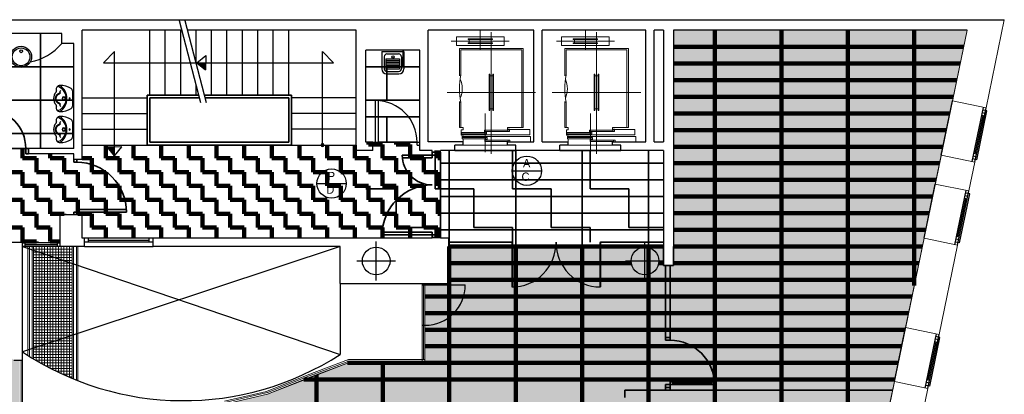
# Model space of a CAD drawing. Header units: metres. Extents: x -1 to 427, y -6 to 39.
# Tile 5 of 5: x 409.7 to 427.48, y 21.49 to 28.25. Entities that reach past the tile are written whole.
import ezdxf

# ---------------------------------------------------------------- set-up
doc = ezdxf.new("R2010")
doc.units = ezdxf.units.M
doc.linetypes.add('CONTINUA', pattern=[0])
for name, color, linetype, lineweight in [('P2 MURS ACTUAL', 7, 'CONTINUA', 25), ('P2 MURS ENDERROCAT', 7, 'CONTINUA', 25), ('P2 PAVIMENT ENDERROCAT', 7, 'CONTINUA', 25), ('P2 SOSTRE ENDERROCAT', 7, 'CONTINUA', 25)]:
    doc.layers.add(name, color=color, linetype=linetype, lineweight=lineweight)
doc.styles.add('Century Gothic', font='txt')

# ---------------------------------------------------------------- blocks, each defined once
blk = doc.blocks.new('OBJETO_COMPLEJO_0')
at = {"layer": 'P2 MURS ACTUAL', "transparency": 33554687}
for start, end in [(90, 270), (270, 90)]:
    blk.add_arc((415.167, 25.989), 0.025, start, end, dxfattribs=at)

msp = doc.modelspace()

# ---------------------------------------------------------------- hatches: boundary and pattern name
at = {"layer": 'P2 PAVIMENT ENDERROCAT', "linetype": 'CONTINUA', "lineweight": 25, "transparency": 33554508}
h = msp.add_hatch(color=7, dxfattribs=at)
h.set_gradient(color1=(222, 222, 133), color2=(222, 222, 133), one_color=1, name='INVSPHERICAL')
h.paths.add_polyline_path([(421.507, 23.818), (421.327, 23.818), (421.327, 24.159), (417.447, 24.159), (417.447, 23.489), (417.017, 23.489), (417.017, 22.069), (415.647, 22.069), (414.173, 21.499), (413.404, 21.319), (412.616, 21.259), (411.203, 20.819), (410.386, 20.749), (409.697, 21.21), (409.697, 22.11), (409.591, 22.11), (409.207, 22.427), (408.783, 22.71), (408.104, 23.049), (407.507, 23.249), (406.177, 23.419), (404.337, 23.419), (404.337, 28.059), (401.257, 28.059), (398.297, 13.119), (423.715, 13.119), (426.811, 28.059), (421.507, 28.059)], flags=0)
at = {"layer": 'P2 PAVIMENT ENDERROCAT', "linetype": 'CONTINUA', "lineweight": 35, "transparency": 33554687}
h = msp.add_hatch(dxfattribs=at)
h.set_pattern_fill('TRAMA', color=2, scale=0.7, style=0, pattern_type=2)
h.set_pattern_definition([(0, (1.4, 1.4), (0.7, 0.7), [0.7, -0.7]), (90, (1.4, 1.4), (-0.7, 0.7), [0.7, -0.7])])
h.paths.add_polyline_path([(415.947, 24.309), (417.447, 24.309), (417.447, 24.239), (420.618, 24.239), (421.327, 24.239), (421.327, 25.889), (415.947, 25.889)], flags=0)
at = {"layer": 'P2 SOSTRE ENDERROCAT', "linetype": 'CONTINUA', "lineweight": 200, "transparency": 33554687}
h = msp.add_hatch(dxfattribs=at)
h.set_pattern_fill('TRAMA', color=41, scale=0.25, style=0, pattern_type=2)
h.set_pattern_definition([(0, (0.5, 0.5), (0.25, 0.25), [0.25, -0.25]), (90, (0.5, 0.5), (-0.25, 0.25), [0.25, -0.25])])
h.paths.add_polyline_path([(405.087, 25.829), (404.437, 25.829), (404.437, 24.229), (406.177, 24.229), (406.177, 23.419), (407.507, 23.249), (407.507, 24.227), (407.509, 24.227), (407.509, 24.229), (410.427, 24.229), (410.427, 24.729), (410.827, 24.729), (410.827, 24.309), (417.296, 24.309), (417.296, 25.889), (416.927, 25.889), (416.927, 26.039), (415.947, 26.039), (415.947, 25.889), (415.777, 25.889), (415.777, 25.989), (410.827, 25.989), (410.827, 25.729), (410.677, 25.729), (410.677, 25.829), (409.866, 25.829), (409.866, 25.929), (409.066, 25.929), (409.066, 25.829), (405.887, 25.829), (405.887, 25.929), (405.087, 25.929)], flags=0)

# ---------------------------------------------------------------- linework, layer by layer
at = {"layer": 'P2 MURS ACTUAL', "transparency": 33554687}
for p, q in [((400.734, 28.248), (427.48, 28.248)), ((410.457, 27.999), (408.987, 27.999)), ((410.457, 27.819), (410.457, 27.999)), ((410.827, 25.729), (410.827, 28.059)), ((412.628, 28.059), (410.827, 28.059)), ((412.047, 26.889), (412.047, 28.059)), ((412.326, 26.889), (412.326, 28.059)), ((412.605, 26.889), (412.605, 28.059)), ((415.777, 28.059), (412.731, 28.059)), ((412.884, 27.47), (412.884, 28.059)), ((413.163, 26.889), (413.163, 28.059)), ((413.441, 26.889), (413.441, 28.059)), ((413.72, 26.889), (413.72, 28.059)), ((413.999, 26.889), (413.999, 28.059)), ((414.278, 26.889), (414.278, 28.059)), ((414.557, 26.889), (414.557, 28.059)), ((415.777, 25.889), (415.777, 28.059)), ((417.077, 26.049), (417.077, 28.059)), ((418.987, 28.059), (417.077, 28.059)), ((418.987, 26.049), (418.987, 28.059)), ((421.007, 28.059), (419.137, 28.059)), ((419.137, 26.049), (419.137, 28.059)), ((421.007, 26.049), (421.007, 28.059)), ((421.157, 26.049), (421.157, 28.059)), ((421.327, 28.059), (421.157, 28.059)), ((421.327, 28.059), (421.327, 26.049)), ((421.507, 28.059), (421.507, 23.819)), ((426.811, 28.059), (421.507, 28.059)), ((410.677, 27.819), (410.457, 27.819)), ((410.677, 25.929), (410.677, 27.819)), ((411.211, 27.474), (411.411, 27.674)), ((411.411, 25.795), (411.411, 27.674)), ((413.057, 27.603), (413.055, 27.343)), ((415.167, 27.674), (415.367, 27.474)), ((415.167, 25.989), (415.167, 27.674)), ((415.947, 26.039), (415.947, 27.699)), ((416.927, 27.699), (415.947, 27.699)), ((416.927, 25.889), (416.927, 27.699)), ((411.211, 27.474), (415.367, 27.474)), ((412.884, 26.889), (412.884, 27.071)), ((412.931, 26.889), (411.997, 26.889)), ((411.997, 25.989), (411.997, 26.889)), ((414.607, 26.889), (413.034, 26.889)), ((414.607, 25.989), (414.607, 26.889)), ((410.827, 26.839), (411.997, 26.839)), ((412.943, 26.839), (412.047, 26.839)), ((412.047, 26.039), (412.047, 26.839)), ((414.557, 26.839), (413.047, 26.839)), ((414.557, 26.039), (414.557, 26.839)), ((415.777, 26.839), (414.607, 26.839)), ((416.127, 25.989), (416.127, 26.789)), ((416.177, 26.039), (416.177, 26.788)), ((426.344, 25.805), (426.547, 26.784)), ((410.827, 26.556), (411.997, 26.556)), ((415.777, 26.556), (414.607, 26.556)), ((426.902, 25.689), (427.105, 26.668)), ((426.951, 25.679), (427.154, 26.658)), ((426.957, 25.831), (427.099, 26.516)), ((426.986, 25.723), (427.169, 26.604)), ((427.124, 26.511), (427.075, 26.521)), ((427.134, 26.56), (427.085, 26.57)), ((427.169, 26.604), (427.095, 26.619)), ((410.827, 26.273), (411.997, 26.273)), ((415.777, 26.273), (414.607, 26.273)), ((410.827, 25.989), (415.777, 25.989)), ((412.047, 26.039), (414.557, 26.039)), ((416.077, 26.039), (415.947, 26.039)), ((416.077, 25.889), (416.077, 26.039)), ((416.077, 26.039), (416.177, 26.039)), ((416.077, 25.989), (416.127, 25.989)), ((416.877, 26.039), (416.927, 26.039)), ((416.877, 25.989), (416.877, 26.039)), ((416.877, 25.989), (416.927, 25.989)), ((417.707, 26.049), (417.077, 26.049)), ((417.557, 25.889), (417.557, 25.989)), ((417.707, 25.989), (417.557, 25.989)), ((417.707, 25.989), (417.707, 26.049)), ((418.507, 26.049), (418.987, 26.049)), ((418.507, 25.989), (418.507, 26.049)), ((418.657, 25.989), (418.507, 25.989)), ((418.657, 25.889), (418.657, 25.989)), ((419.137, 26.049), (419.607, 26.049)), ((419.457, 25.889), (419.457, 25.989)), ((419.607, 25.989), (419.457, 25.989)), ((419.607, 25.989), (419.607, 26.049)), ((420.407, 26.049), (421.007, 26.049)), ((420.407, 25.989), (420.407, 26.049)), ((420.557, 25.989), (420.407, 25.989)), ((420.557, 25.889), (420.557, 25.989)), ((421.157, 26.049), (421.327, 26.049)), ((409.857, 25.929), (409.807, 25.929)), ((409.807, 25.829), (409.807, 25.929)), ((409.857, 25.829), (409.807, 25.829)), ((410.677, 25.929), (409.857, 25.929)), ((409.857, 25.829), (409.857, 25.929)), ((410.677, 25.829), (409.857, 25.829)), ((410.677, 25.729), (410.677, 25.829)), ((411.541, 25.955), (411.281, 25.953)), ((416.077, 25.889), (415.777, 25.889)), ((417.297, 25.809), (416.607, 25.809)), ((417.147, 25.889), (416.927, 25.889)), ((417.147, 25.859), (417.147, 25.889)), ((417.297, 25.859), (417.147, 25.859)), ((417.147, 25.759), (417.147, 25.859)), ((417.297, 25.859), (417.297, 25.889)), ((417.557, 25.889), (417.297, 25.889)), ((417.297, 25.859), (417.297, 25.809)), ((419.457, 25.889), (418.657, 25.889)), ((421.327, 25.889), (420.557, 25.889)), ((421.327, 25.889), (421.327, 23.818)), ((426.982, 25.826), (426.933, 25.836)), ((410.677, 25.679), (410.677, 25.729)), ((410.827, 25.729), (410.677, 25.729)), ((410.727, 25.679), (410.677, 25.679)), ((410.727, 25.679), (410.727, 25.729)), ((417.147, 25.759), (416.607, 25.759)), ((426.986, 25.723), (426.912, 25.738)), ((426.972, 25.777), (426.923, 25.787)), ((426.034, 24.307), (426.237, 25.286)), ((426.592, 24.191), (426.795, 25.17)), ((426.641, 24.181), (426.844, 25.16)), ((426.675, 24.225), (426.858, 25.106)), ((426.858, 25.106), (426.785, 25.121)), ((426.647, 24.333), (426.789, 25.018)), ((426.813, 25.013), (426.764, 25.023)), ((426.823, 25.062), (426.774, 25.072)), ((410.427, 24.159), (410.427, 24.729)), ((410.827, 24.729), (410.427, 24.729)), ((411.627, 24.779), (410.677, 24.779)), ((410.677, 24.729), (410.677, 24.779)), ((411.627, 24.829), (410.727, 24.829)), ((410.727, 24.729), (410.727, 24.829)), ((410.827, 24.309), (410.827, 24.729)), ((417.147, 24.419), (416.247, 24.419)), ((417.297, 24.369), (416.247, 24.369)), ((417.147, 24.319), (417.147, 24.419)), ((417.297, 24.369), (417.297, 24.319)), ((409.747, 24.229), (409.477, 24.229)), ((409.747, 24.229), (410.427, 24.229)), ((409.747, 22.11), (409.747, 24.229)), ((409.797, 24.159), (409.797, 24.229)), ((409.797, 24.194), (410.377, 24.194)), ((410.377, 24.159), (410.377, 24.229)), ((410.867, 24.309), (410.827, 24.309)), ((412.107, 24.309), (410.867, 24.309)), ((410.867, 24.159), (410.867, 24.309)), ((412.107, 24.239), (410.867, 24.239)), ((410.937, 24.239), (410.937, 24.309)), ((410.937, 24.274), (412.037, 24.274)), ((412.037, 24.239), (412.037, 24.309)), ((417.147, 24.309), (412.107, 24.309)), ((412.107, 24.159), (412.107, 24.309)), ((417.297, 24.319), (417.147, 24.319)), ((417.147, 24.309), (417.147, 24.319)), ((417.297, 24.309), (417.297, 24.319)), ((417.447, 24.309), (417.297, 24.309)), ((417.447, 23.489), (417.447, 24.309)), ((418.587, 24.239), (417.447, 24.239)), ((418.597, 24.229), (417.447, 24.229)), ((418.587, 24.239), (418.587, 23.429)), ((418.597, 24.229), (418.597, 23.429)), ((421.327, 24.229), (420.177, 24.229)), ((420.177, 24.229), (420.177, 23.429)), ((421.327, 24.239), (420.187, 24.239)), ((420.187, 24.239), (420.187, 23.429)), ((426.675, 24.225), (426.602, 24.24)), ((426.661, 24.279), (426.612, 24.289)), ((426.671, 24.328), (426.622, 24.338)), ((410.427, 24.159), (409.747, 24.159)), ((410.867, 24.159), (410.427, 24.159)), ((410.867, 24.159), (412.107, 24.159)), ((415.487, 24.159), (412.107, 24.159)), ((415.487, 23.489), (415.487, 24.159)), ((421.507, 23.818), (421.327, 23.818)), ((415.487, 23.489), (417.447, 23.489)), ((425.498, 21.722), (425.701, 22.701)), ((426.056, 21.606), (426.259, 22.585)), ((426.105, 21.596), (426.308, 22.575)), ((426.111, 21.748), (426.253, 22.433)), ((426.14, 21.64), (426.322, 22.521)), ((426.278, 22.428), (426.229, 22.438)), ((426.288, 22.477), (426.239, 22.487)), ((426.322, 22.521), (426.249, 22.536)), ((409.591, 22.11), (409.747, 22.11)), ((426.125, 21.694), (426.076, 21.704)), ((426.136, 21.743), (426.087, 21.753)), ((426.14, 21.64), (426.066, 21.655))]:
    msp.add_line(p, q, dxfattribs=at)
at = {"layer": 'P2 MURS ACTUAL', "linetype": 'CONTINUA', "transparency": 33554687}
for p, q in [((412.967, 26.749), (412.584, 28.228)), ((413.07, 26.749), (412.688, 28.228)), ((412.896, 27.474), (413.057, 27.603)), ((412.896, 27.474), (413.055, 27.343)), ((411.412, 25.793), (411.281, 25.953)), ((411.412, 25.793), (411.541, 25.955)), ((416.967, 23.469), (417.747, 23.469)), ((416.967, 22.739), (417.017, 22.739))]:
    msp.add_line(p, q, dxfattribs=at)
at = {"layer": 'P2 MURS ACTUAL', "lineweight": 13, "transparency": 33554687}
for p, q in [((427.154, 26.658), (427.484, 28.248)), ((417.587, 27.941), (418.447, 27.941)), ((419.487, 27.941), (420.347, 27.941)), ((426.547, 26.784), (426.811, 28.059)), ((417.587, 27.781), (418.447, 27.781)), ((419.487, 27.781), (420.347, 27.781)), ((418.792, 27.729), (417.642, 27.729)), ((417.642, 27.729), (417.642, 27.237)), ((418.767, 27.704), (417.667, 27.704)), ((417.667, 27.704), (417.667, 27.249)), ((418.767, 27.704), (418.767, 26.304)), ((418.792, 26.539), (418.792, 27.729)), ((418.792, 27.704), (418.792, 26.304)), ((419.542, 27.729), (419.542, 27.237)), ((420.692, 27.729), (419.542, 27.729)), ((419.567, 27.704), (419.567, 27.249)), ((420.667, 27.704), (419.567, 27.704)), ((420.667, 27.704), (420.667, 26.304)), ((420.692, 26.539), (420.692, 27.729)), ((420.692, 27.704), (420.692, 26.304)), ((418.767, 26.564), (418.767, 27.564)), ((420.667, 26.564), (420.667, 27.564)), ((417.667, 27.249), (417.642, 27.249)), ((419.567, 27.249), (419.542, 27.249)), ((417.642, 26.773), (417.642, 26.304)), ((417.667, 26.759), (417.642, 26.759)), ((417.667, 26.759), (417.667, 26.304)), ((419.542, 26.773), (419.542, 26.304)), ((419.567, 26.759), (419.542, 26.759)), ((419.567, 26.759), (419.567, 26.304)), ((427.154, 26.658), (426.547, 26.784)), ((417.672, 26.174), (418.912, 26.174)), ((418.1, 26.19), (417.678, 26.19)), ((418.514, 26.235), (418.092, 26.235)), ((418.912, 26.268), (418.507, 26.268)), ((418.912, 26.268), (418.912, 26.174)), ((419.572, 26.174), (420.812, 26.174)), ((420, 26.19), (419.578, 26.19)), ((420.414, 26.235), (419.992, 26.235)), ((420.812, 26.268), (420.407, 26.268)), ((420.812, 26.268), (420.812, 26.174)), ((418.114, 26.122), (417.692, 26.122)), ((417.707, 26.049), (417.707, 26.1)), ((417.707, 25.989), (418.507, 25.989)), ((418.522, 26.077), (418.1, 26.077)), ((420.014, 26.122), (419.592, 26.122)), ((419.607, 26.049), (419.607, 26.1)), ((419.607, 25.989), (420.407, 25.989)), ((420.422, 26.077), (420, 26.077)), ((417.147, 25.759), (417.147, 25.859)), ((417.297, 25.859), (417.297, 25.809)), ((426.237, 25.286), (426.344, 25.805)), ((426.951, 25.679), (426.344, 25.805)), ((426.844, 25.16), (426.951, 25.679)), ((426.844, 25.16), (426.237, 25.286)), ((425.701, 22.701), (426.034, 24.307)), ((426.641, 24.181), (426.034, 24.307)), ((409.847, 22.194), (409.847, 24.159)), ((409.872, 22.179), (409.872, 24.159)), ((409.922, 22.148), (409.922, 24.159)), ((409.947, 22.132), (409.947, 24.159)), ((410.647, 24.109), (409.947, 24.109)), ((410.647, 24.059), (409.947, 24.059)), ((409.997, 22.103), (409.997, 24.159)), ((410.047, 22.074), (410.047, 24.159)), ((410.097, 22.045), (410.097, 24.159)), ((410.147, 22.018), (410.147, 24.159)), ((410.197, 21.991), (410.197, 24.159)), ((410.247, 21.965), (410.247, 24.159)), ((410.297, 21.939), (410.297, 24.159)), ((410.347, 21.914), (410.347, 24.159)), ((410.397, 21.89), (410.397, 24.159)), ((410.447, 21.866), (410.447, 24.159)), ((410.497, 21.843), (410.497, 24.159)), ((410.547, 21.821), (410.547, 24.159)), ((410.597, 21.8), (410.597, 24.159)), ((410.647, 21.778), (410.647, 24.159)), ((410.672, 21.768), (410.672, 24.159)), ((410.722, 21.748), (410.722, 24.159)), ((410.747, 21.738), (410.747, 24.159)), ((426.308, 22.575), (426.641, 24.181)), ((410.647, 24.009), (409.947, 24.009)), ((410.647, 23.959), (409.947, 23.959)), ((410.647, 23.909), (409.947, 23.909)), ((410.647, 23.859), (409.947, 23.859)), ((410.647, 23.809), (409.947, 23.809)), ((410.647, 23.759), (409.947, 23.759)), ((410.647, 23.709), (409.947, 23.709)), ((410.647, 23.659), (409.947, 23.659)), ((421.366, 23.818), (421.366, 22.519)), ((421.446, 23.819), (421.446, 22.469)), ((410.647, 23.609), (409.947, 23.609)), ((410.647, 23.559), (409.947, 23.559)), ((410.647, 23.509), (409.947, 23.509)), ((416.967, 22.069), (416.967, 23.489)), ((417.017, 22.069), (417.017, 23.489)), ((410.647, 23.459), (409.947, 23.459)), ((410.647, 23.409), (409.947, 23.409)), ((410.647, 23.359), (409.947, 23.359)), ((410.647, 23.309), (409.947, 23.309)), ((416.992, 22.119), (416.992, 23.469)), ((410.647, 23.259), (409.947, 23.259)), ((410.647, 23.209), (409.947, 23.209)), ((410.647, 23.159), (409.947, 23.159)), ((410.647, 23.109), (409.947, 23.109)), ((410.647, 23.059), (409.947, 23.059)), ((410.647, 23.009), (409.947, 23.009)), ((410.647, 22.959), (409.947, 22.959)), ((410.647, 22.909), (409.947, 22.909)), ((410.647, 22.859), (409.947, 22.859)), ((410.647, 22.809), (409.947, 22.809)), ((410.647, 22.759), (409.947, 22.759)), ((410.647, 22.709), (409.947, 22.709)), ((410.647, 22.659), (409.947, 22.659)), ((410.647, 22.609), (409.947, 22.609)), ((426.308, 22.575), (425.701, 22.701)), ((410.647, 22.559), (409.947, 22.559)), ((410.647, 22.509), (409.947, 22.509)), ((410.647, 22.459), (409.947, 22.459)), ((421.446, 22.519), (421.366, 22.519)), ((421.366, 22.469), (421.366, 22.519)), ((421.446, 22.469), (421.366, 22.469)), ((410.647, 22.409), (409.947, 22.409)), ((410.647, 22.359), (409.947, 22.359)), ((410.647, 22.309), (409.947, 22.309)), ((410.647, 22.259), (409.947, 22.259)), ((409.722, 22.11), (409.722, 21.223)), ((409.747, 22.11), (409.747, 21.236)), ((410.647, 22.209), (409.947, 22.209)), ((410.647, 22.159), (409.947, 22.159)), ((410.647, 22.109), (409.985, 22.109)), ((410.647, 22.059), (410.072, 22.059)), ((414.891, 21.836), (415.638, 22.119)), ((414.899, 21.813), (415.642, 22.094)), ((414.908, 21.789), (415.647, 22.069)), ((415.638, 22.119), (417.017, 22.119)), ((415.642, 22.094), (416.967, 22.094)), ((415.647, 22.069), (417.017, 22.069)), ((410.647, 22.009), (410.162, 22.009)), ((410.647, 21.959), (410.257, 21.959)), ((410.647, 21.909), (410.357, 21.909)), ((410.647, 21.859), (410.462, 21.859)), ((410.647, 21.809), (410.574, 21.809)), ((414.89, 21.836), (414.158, 21.547)), ((414.899, 21.813), (414.164, 21.523)), ((414.908, 21.789), (414.173, 21.499)), ((421.446, 21.719), (421.446, 21.619)), ((422.246, 21.719), (421.446, 21.719)), ((421.496, 21.719), (421.496, 21.669)), ((422.196, 21.719), (422.196, 21.669)), ((425.388, 21.193), (425.498, 21.722)), ((426.105, 21.596), (425.498, 21.722)), ((414.158, 21.547), (413.397, 21.369)), ((414.168, 21.524), (413.4, 21.344)), ((420.627, 21.439), (420.627, 21.569)), ((422.246, 21.669), (421.366, 21.669)), ((421.366, 21.619), (421.366, 21.669)), ((421.446, 21.619), (421.366, 21.619)), ((421.446, 21.619), (421.366, 21.619)), ((421.366, 21.619), (421.366, 21.569)), ((421.446, 21.619), (421.446, 21.569)), ((421.496, 21.693), (422.196, 21.693)), ((425.995, 21.067), (426.105, 21.596)), ((414.173, 21.499), (413.404, 21.319))]:
    msp.add_line(p, q, dxfattribs=at)
at = {"layer": 'P2 MURS ACTUAL', "linetype": 'CONTINUA', "lineweight": 13, "transparency": 33554687}
for p, q in [((417.587, 27.781), (417.587, 27.941)), ((418.017, 27.711), (418.017, 28.059)), ((418.217, 25.833), (418.217, 28.024)), ((418.447, 27.781), (418.447, 27.941)), ((419.487, 27.781), (419.487, 27.941)), ((419.917, 27.711), (419.917, 28.059)), ((420.117, 25.833), (420.117, 28.024)), ((420.347, 27.781), (420.347, 27.941)), ((417.492, 27.861), (418.542, 27.861)), ((417.797, 27.901), (418.237, 27.901)), ((417.797, 27.891), (417.797, 27.901)), ((417.797, 27.891), (418.237, 27.891)), ((417.797, 27.821), (417.797, 27.831)), ((417.797, 27.831), (418.237, 27.831)), ((417.797, 27.821), (418.237, 27.821)), ((417.817, 27.831), (417.817, 27.891)), ((418.217, 27.831), (418.217, 27.891)), ((418.237, 27.891), (418.237, 27.901)), ((418.237, 27.821), (418.237, 27.831)), ((419.392, 27.861), (420.442, 27.861)), ((419.697, 27.891), (419.697, 27.901)), ((419.697, 27.901), (420.137, 27.901)), ((419.697, 27.891), (420.137, 27.891)), ((419.697, 27.831), (420.137, 27.831)), ((419.697, 27.821), (419.697, 27.831)), ((419.697, 27.821), (420.137, 27.821)), ((419.717, 27.831), (419.717, 27.891)), ((420.117, 27.831), (420.117, 27.891)), ((420.137, 27.891), (420.137, 27.901)), ((420.137, 27.821), (420.137, 27.831)), ((418.177, 27.264), (418.187, 27.264)), ((418.177, 26.614), (418.177, 27.264)), ((418.187, 26.614), (418.187, 27.264)), ((418.187, 27.239), (418.247, 27.239)), ((418.247, 27.264), (418.257, 27.264)), ((418.247, 26.614), (418.247, 27.264)), ((418.257, 26.614), (418.257, 27.264)), ((420.077, 26.614), (420.077, 27.264)), ((420.077, 27.264), (420.087, 27.264)), ((420.087, 26.614), (420.087, 27.264)), ((420.087, 27.239), (420.147, 27.239)), ((420.147, 26.614), (420.147, 27.264)), ((420.147, 27.264), (420.157, 27.264)), ((420.157, 26.614), (420.157, 27.264)), ((417.417, 26.939), (419.017, 26.939)), ((419.317, 26.939), (420.917, 26.939)), ((418.107, 25.86), (418.107, 26.558)), ((418.177, 26.614), (418.187, 26.614)), ((418.187, 26.639), (418.247, 26.639)), ((418.247, 26.614), (418.257, 26.614)), ((420.007, 25.86), (420.007, 26.558)), ((420.077, 26.614), (420.087, 26.614)), ((420.087, 26.639), (420.147, 26.639)), ((420.147, 26.614), (420.157, 26.614)), ((417.642, 26.304), (417.707, 26.304)), ((418.767, 26.304), (418.792, 26.304)), ((419.542, 26.304), (419.607, 26.304)), ((420.667, 26.304), (420.692, 26.304)), ((425.466, 21.569), (420.627, 21.569))]:
    msp.add_line(p, q, dxfattribs=at)
at = {"layer": 'P2 MURS ACTUAL', "color": 180, "transparency": 33554687}
for p, q in [((416.237, 27.677), (416.637, 27.677)), ((416.237, 27.677), (416.237, 27.36)), ((416.282, 27.582), (416.282, 27.365)), ((416.332, 27.632), (416.542, 27.632)), ((416.592, 27.582), (416.592, 27.365)), ((416.637, 27.677), (416.637, 27.36)), ((416.311, 27.541), (416.311, 27.361)), ((416.311, 27.541), (416.561, 27.541)), ((416.311, 27.511), (416.561, 27.511)), ((416.311, 27.481), (416.561, 27.481)), ((416.311, 27.451), (416.561, 27.451)), ((416.311, 27.421), (416.561, 27.421)), ((416.561, 27.541), (416.561, 27.361)), ((416.311, 27.391), (416.561, 27.391)), ((416.311, 27.361), (416.561, 27.361)), ((416.327, 27.27), (416.547, 27.27)), ((416.332, 27.315), (416.542, 27.315)), ((410.649, 26.967), (410.649, 26.828)), ((410.649, 26.828), (410.649, 26.688)), ((410.649, 26.408), (410.649, 26.269)), ((410.649, 26.269), (410.649, 26.129)), ((415.487, 23.489), (415.487, 22.214))]:
    msp.add_line(p, q, dxfattribs=at)
at = {"layer": 'P2 MURS ACTUAL', "color": 7, "linetype": 'CONTINUA', "lineweight": 25, "transparency": 33554687}
for p, q in [((418.595, 25.525), (419.123, 25.525)), ((415.067, 25.295), (415.595, 25.295))]:
    msp.add_line(p, q, dxfattribs=at)
at = {"layer": 'P2 MURS ACTUAL', "color": 180, "linetype": 'CONTINUA', "transparency": 33554687}
for p, q in [((416.137, 23.549), (416.137, 24.249)), ((420.992, 23.549), (420.992, 24.249)), ((409.747, 24.159), (415.487, 22.214)), ((415.487, 24.159), (409.747, 22.259)), ((415.787, 23.899), (416.487, 23.899)), ((420.642, 23.899), (421.342, 23.899))]:
    msp.add_line(p, q, dxfattribs=at)
at = {"layer": 'P2 MURS ACTUAL', "lineweight": 13, "transparency": 33554687}
for points in [[(417.667, 26.304), (417.707, 26.304), (417.707, 26.263), (417.672, 26.263), (417.672, 26.167), (417.712, 26.167)], [(417.708, 26.173), (417.678, 26.173), (417.678, 26.212), (418.1, 26.212), (418.1, 26.19), (418.13, 26.19), (418.13, 26.227), (418.11, 26.227)], [(418.122, 26.218), (418.092, 26.218), (418.092, 26.257), (418.514, 26.257), (418.514, 26.235), (418.544, 26.235), (418.544, 26.272), (418.524, 26.272)], [(418.767, 26.304), (418.507, 26.304), (418.507, 26.263), (418.537, 26.263)], [(419.567, 26.304), (419.607, 26.304), (419.607, 26.263), (419.572, 26.263), (419.572, 26.167), (419.612, 26.167)], [(419.608, 26.173), (419.578, 26.173), (419.578, 26.212), (420, 26.212), (420, 26.19), (420.03, 26.19), (420.03, 26.227), (420.01, 26.227)], [(420.022, 26.218), (419.992, 26.218), (419.992, 26.257), (420.414, 26.257), (420.414, 26.235), (420.444, 26.235), (420.444, 26.272), (420.424, 26.272)], [(420.667, 26.304), (420.407, 26.304), (420.407, 26.263), (420.437, 26.263)], [(417.685, 26.144), (418.925, 26.144), (418.925, 26.049)], [(417.722, 26.139), (417.692, 26.139), (417.692, 26.1), (418.114, 26.1), (418.114, 26.122), (418.144, 26.122), (418.144, 26.085), (418.124, 26.085)], [(418.13, 26.094), (418.1, 26.094), (418.1, 26.055), (418.522, 26.055), (418.522, 26.077), (418.552, 26.077), (418.552, 26.049)], [(419.585, 26.144), (420.825, 26.144), (420.825, 26.049)], [(419.622, 26.139), (419.592, 26.139), (419.592, 26.1), (420.014, 26.1), (420.014, 26.122), (420.044, 26.122), (420.044, 26.085), (420.024, 26.085)], [(420.03, 26.094), (420, 26.094), (420, 26.055), (420.422, 26.055), (420.422, 26.077), (420.452, 26.077), (420.452, 26.049)]]:
    msp.add_lwpolyline(points, dxfattribs=at)
at = {"layer": 'P2 MURS ACTUAL', "color": 180, "transparency": 33554687}
for centre, radius in [((409.722, 27.579), 0.19), ((409.722, 27.579), 0.16), ((409.722, 27.679), 0.025), ((416.44, 27.579), 0.0213)]:
    msp.add_circle(centre, radius, dxfattribs=at)
at = {"layer": 'P2 MURS ACTUAL', "color": 7, "linetype": 'CONTINUA', "lineweight": 25, "transparency": 33554687}
for centre in [(418.859, 25.525), (415.331, 25.295)]:
    msp.add_circle(centre, 0.264, dxfattribs=at)
at = {"layer": 'P2 MURS ACTUAL', "transparency": 33554687}
for centre in [(416.137, 23.899), (420.992, 23.899)]:
    msp.add_circle(centre, 0.25, dxfattribs=at)
for centre, radius, start, end in [((409.722, 28.429), 0.955, 280.0736, 320.319), ((413.235, 35.597), 8.139, 267.7005, 268.7397), ((413.235, 35.597), 8.149, 267.7932, 268.7407), ((413.235, 35.597), 8.159, 267.8856, 268.7417), ((413.235, 35.597), 8.169, 267.9776, 268.7427), ((413.235, 35.597), 8.179, 268.0691, 268.7437), ((413.235, 35.597), 8.189, 268.1602, 268.7447), ((413.235, 35.597), 8.199, 268.2509, 268.7458), ((413.235, 35.597), 8.209, 268.3412, 268.7468), ((413.235, 35.597), 8.219, 268.4311, 268.7478), ((413.235, 35.597), 8.229, 268.5206, 268.7488), ((413.235, 35.597), 8.239, 268.6097, 268.7498), ((413.235, 35.597), 8.249, 268.6984, 268.7508), ((416.127, 26.039), 0.75, 0, 90), ((409.107, 25.929), 0.7, 0, 90), ((419.534, 26.133), 8.249, 181.2492, 181.3016), ((419.534, 26.133), 8.239, 181.2502, 181.3903), ((419.534, 26.133), 8.229, 181.2512, 181.4794), ((419.534, 26.133), 8.219, 181.2522, 181.5689), ((419.534, 26.133), 8.209, 181.2532, 181.6588), ((419.534, 26.133), 8.199, 181.2542, 181.7491), ((419.534, 26.133), 8.189, 181.2553, 181.8398), ((419.534, 26.133), 8.179, 181.2563, 181.9309), ((419.534, 26.133), 8.169, 181.2573, 182.0224), ((419.534, 26.133), 8.159, 181.2583, 182.1144), ((419.534, 26.133), 8.149, 181.2593, 182.2068), ((419.534, 26.133), 8.139, 181.2603, 182.2995), ((417.147, 25.809), 0.54, 180, 270), ((410.727, 24.779), 0.9, 0, 90), ((417.147, 24.369), 0.9, 90, 180), ((418.587, 24.229), 0.8, 270, 0.7162), ((420.187, 24.229), 0.8, 179.2838, 270)]:
    msp.add_arc(centre, radius, start, end, dxfattribs=at)
at = {"layer": 'P2 MURS ACTUAL', "color": 180, "transparency": 33554687}
for centre, radius, start, end in [((416.332, 27.582), 0.0501, 90, 180), ((416.542, 27.582), 0.0501, 0, 90), ((416.327, 27.36), 0.0902, 180, 270), ((416.332, 27.365), 0.0501, 180, 270), ((416.542, 27.365), 0.0501, 270, 0), ((416.547, 27.36), 0.0902, 270, 0), ((410.423, 26.997), 0.0654, 90, 198.2003), ((410.393, 27.008), 0.0335, 71.2025, 158.7958), ((410.308, 26.829), 0.231, 359.6858, 65.5464), ((410.438, 26.708), 0.355, 58.0933, 92.3957), ((410.27, 26.828), 0.28, 359.8755, 56.7496), ((410.479, 26.828), 0.17, 137.6007, 180), ((410.432, 26.827), 0.093, 106.7314, 179.566), ((410.432, 26.827), 0.083, 106.7314, 179.566), ((410.328, 26.966), 0.035, 317.6007, 18.2003), ((410.396, 26.938), 0.0242, 293.2605, 356.4228), ((410.396, 26.938), 0.0342, 293.2605, 330.8345), ((410.465, 26.935), 0.0451, 127.5015, 177.7203), ((410.44, 26.92), 0.0141, 109.0265, 175.042), ((410.494, 26.828), 0.0312, 0, 180), ((410.599, 26.967), 0.05, 0, 58.0933), ((410.479, 26.828), 0.17, 180, 222.3993), ((410.432, 26.828), 0.093, 180.434, 253.2686), ((410.432, 26.828), 0.083, 180.434, 253.2686), ((410.328, 26.689), 0.035, 341.7997, 42.3993), ((410.308, 26.826), 0.231, 294.4536, 0.3142), ((410.396, 26.717), 0.0242, 3.5772, 66.7395), ((410.396, 26.717), 0.0342, 29.1655, 66.7395), ((410.465, 26.72), 0.0451, 182.2797, 232.4985), ((410.27, 26.827), 0.28, 303.2504, 0.1245), ((410.44, 26.735), 0.0141, 184.958, 250.9735), ((410.494, 26.828), 0.0312, 180, 0), ((410.494, 26.828), 0.023, 0, 180), ((410.494, 26.828), 0.023, 180, 0), ((410.599, 26.828), 0.0102, 0, 180), ((410.599, 26.828), 0.0102, 180, 0), ((410.599, 26.688), 0.05, 301.9067, 0), ((410.423, 26.658), 0.0654, 161.7997, 270), ((410.423, 26.438), 0.0654, 90, 198.2003), ((410.393, 26.648), 0.0335, 201.2042, 288.7975), ((410.438, 26.947), 0.355, 267.6043, 301.9067), ((410.438, 26.149), 0.355, 58.0933, 92.3957), ((410.27, 26.269), 0.28, 359.8755, 56.7496), ((410.479, 26.269), 0.17, 137.6007, 180), ((410.432, 26.268), 0.093, 106.7314, 179.566), ((410.432, 26.268), 0.083, 106.7314, 179.566), ((410.328, 26.407), 0.035, 317.6007, 18.2003), ((410.393, 26.449), 0.0335, 71.2025, 158.7958), ((410.308, 26.27), 0.231, 359.6858, 65.5464), ((410.396, 26.379), 0.0242, 293.2605, 356.4228), ((410.396, 26.379), 0.0342, 293.2605, 330.8345), ((410.465, 26.376), 0.0451, 127.5015, 177.7203), ((410.44, 26.361), 0.0141, 109.0265, 175.042), ((410.599, 26.408), 0.05, 0, 58.0933), ((410.479, 26.269), 0.17, 180, 222.3993), ((410.432, 26.269), 0.093, 180.434, 253.2686), ((410.432, 26.269), 0.083, 180.434, 253.2686), ((410.328, 26.13), 0.035, 341.7997, 42.3993), ((410.308, 26.267), 0.231, 294.4536, 0.3142), ((410.396, 26.158), 0.0242, 3.5772, 66.7395), ((410.396, 26.158), 0.0342, 29.1655, 66.7395), ((410.465, 26.161), 0.0451, 182.2797, 232.4985), ((410.27, 26.268), 0.28, 303.2504, 0.1245), ((410.44, 26.176), 0.0141, 184.958, 250.9735), ((410.494, 26.269), 0.0312, 0, 180), ((410.494, 26.269), 0.0312, 180, 0), ((410.494, 26.269), 0.023, 0, 180), ((410.494, 26.269), 0.023, 180, 0), ((410.599, 26.269), 0.0102, 0, 180), ((410.599, 26.269), 0.0102, 180, 0), ((410.423, 26.099), 0.0654, 161.7997, 270), ((410.393, 26.088), 0.0335, 201.2042, 288.7975), ((410.438, 26.388), 0.355, 267.6043, 301.9067), ((410.599, 26.129), 0.05, 301.9067, 0), ((412.652, 26.612), 5.233, 236.2843, 302.8046)]:
    msp.add_arc(centre, radius, start, end, dxfattribs=at)
at = {"layer": 'P2 MURS ACTUAL', "lineweight": 13, "transparency": 33554687}
for centre, radius, start, end in [((418.855, 27.004), 1.213, 168.3473, 191.6527), ((420.755, 27.004), 1.213, 168.3473, 191.6527), ((417.293, 27.004), 0.399, 334.7815, 25.2185), ((419.193, 27.004), 0.399, 334.7815, 25.2185), ((421.446, 21.669), 0.8, 0, 90)]:
    msp.add_arc(centre, radius, start, end, dxfattribs=at)
at = {"layer": 'P2 MURS ACTUAL', "linetype": 'CONTINUA', "transparency": 33554687}
msp.add_arc((417.017, 23.469), 0.73, 270, 0, dxfattribs=at)
at = {"layer": 'P2 MURS ENDERROCAT', "color": 180, "transparency": 33554687}
for p, q in [((410.649, 26.967), (410.649, 26.828)), ((410.649, 26.828), (410.649, 26.688)), ((410.649, 26.408), (410.649, 26.269)), ((410.649, 26.269), (410.649, 26.129))]:
    msp.add_line(p, q, dxfattribs=at)
at = {"layer": 'P2 MURS ENDERROCAT', "lineweight": 35, "transparency": 33554687}
for p, q in [((411.997, 25.989), (411.997, 26.889)), ((412.931, 26.889), (411.997, 26.889)), ((414.607, 26.889), (413.034, 26.889)), ((414.607, 25.989), (414.607, 26.889)), ((412.047, 26.039), (412.047, 26.839)), ((412.943, 26.839), (412.047, 26.839)), ((414.557, 26.839), (413.047, 26.839)), ((414.557, 26.039), (414.557, 26.839)), ((411.997, 25.989), (414.607, 25.989)), ((412.047, 26.039), (414.557, 26.039))]:
    msp.add_line(p, q, dxfattribs=at)
at = {"layer": 'P2 MURS ENDERROCAT', "color": 2, "linetype": 'CONTINUA', "lineweight": 35, "transparency": 33554687}
for p, q in [((409.857, 25.929), (409.807, 25.929)), ((409.807, 25.829), (409.807, 25.929)), ((409.857, 25.829), (409.807, 25.829)), ((409.857, 25.829), (409.857, 25.929)), ((417.297, 25.809), (416.607, 25.809)), ((417.297, 25.859), (417.147, 25.859)), ((417.147, 25.759), (417.147, 25.859)), ((417.147, 25.759), (417.147, 25.859)), ((417.297, 25.859), (417.297, 25.809)), ((417.297, 25.859), (417.297, 25.809)), ((410.677, 25.679), (410.677, 25.729)), ((410.727, 25.679), (410.677, 25.679)), ((410.727, 25.679), (410.727, 25.729)), ((417.147, 25.759), (416.607, 25.759)), ((411.627, 24.779), (410.677, 24.779)), ((410.677, 24.729), (410.677, 24.779)), ((411.627, 24.829), (410.727, 24.829)), ((410.727, 24.729), (410.727, 24.829)), ((417.147, 24.419), (416.247, 24.419)), ((417.297, 24.369), (416.247, 24.369)), ((417.147, 24.319), (417.147, 24.419)), ((417.297, 24.369), (417.297, 24.319)), ((417.297, 24.319), (417.147, 24.319)), ((421.327, 24.159), (421.327, 23.818)), ((421.507, 23.818), (421.507, 24.159)), ((421.327, 23.818), (421.507, 23.818)), ((421.366, 23.818), (421.366, 22.519)), ((421.446, 23.819), (421.446, 22.469)), ((421.446, 22.519), (421.366, 22.519)), ((421.366, 22.469), (421.366, 22.519)), ((421.446, 22.469), (421.366, 22.469)), ((421.446, 21.719), (421.446, 21.619)), ((422.246, 21.719), (421.446, 21.719)), ((421.496, 21.719), (421.496, 21.669)), ((422.196, 21.719), (422.196, 21.669)), ((420.627, 21.439), (420.627, 21.569)), ((425.466, 21.569), (420.627, 21.569)), ((422.246, 21.669), (421.366, 21.669)), ((421.366, 21.619), (421.366, 21.669)), ((421.446, 21.619), (421.366, 21.619)), ((421.446, 21.619), (421.366, 21.619)), ((421.366, 21.619), (421.366, 21.569)), ((421.446, 21.619), (421.446, 21.569)), ((421.496, 21.693), (422.196, 21.693))]:
    msp.add_line(p, q, dxfattribs=at)
at = {"layer": 'P2 MURS ENDERROCAT', "color": 180, "transparency": 33554687}
for centre, radius, start, end in [((410.423, 26.997), 0.0654, 90, 198.2003), ((410.393, 27.008), 0.0335, 71.2025, 158.7958), ((410.308, 26.829), 0.231, 359.6858, 65.5464), ((410.438, 26.708), 0.355, 58.0933, 92.3957), ((410.27, 26.828), 0.28, 359.8755, 56.7496), ((410.479, 26.828), 0.17, 137.6007, 180), ((410.432, 26.827), 0.093, 106.7314, 179.566), ((410.432, 26.827), 0.083, 106.7314, 179.566), ((410.328, 26.966), 0.035, 317.6007, 18.2003), ((410.396, 26.938), 0.0242, 293.2605, 356.4228), ((410.396, 26.938), 0.0342, 293.2605, 330.8345), ((410.465, 26.935), 0.0451, 127.5015, 177.7203), ((410.44, 26.92), 0.0141, 109.0265, 175.042), ((410.494, 26.828), 0.0312, 0, 180), ((410.599, 26.967), 0.05, 0, 58.0933), ((410.479, 26.828), 0.17, 180, 222.3993), ((410.432, 26.828), 0.093, 180.434, 253.2686), ((410.432, 26.828), 0.083, 180.434, 253.2686), ((410.328, 26.689), 0.035, 341.7997, 42.3993), ((410.308, 26.826), 0.231, 294.4536, 0.3142), ((410.396, 26.717), 0.0242, 3.5772, 66.7395), ((410.396, 26.717), 0.0342, 29.1655, 66.7395), ((410.465, 26.72), 0.0451, 182.2797, 232.4985), ((410.27, 26.827), 0.28, 303.2504, 0.1245), ((410.44, 26.735), 0.0141, 184.958, 250.9735), ((410.494, 26.828), 0.0312, 180, 0), ((410.494, 26.828), 0.023, 0, 180), ((410.494, 26.828), 0.023, 180, 0), ((410.599, 26.828), 0.0102, 0, 180), ((410.599, 26.828), 0.0102, 180, 0), ((410.599, 26.688), 0.05, 301.9067, 0), ((410.423, 26.658), 0.0654, 161.7997, 270), ((410.423, 26.438), 0.0654, 90, 198.2003), ((410.393, 26.648), 0.0335, 201.2042, 288.7975), ((410.438, 26.947), 0.355, 267.6043, 301.9067), ((410.438, 26.149), 0.355, 58.0933, 92.3957), ((410.27, 26.269), 0.28, 359.8755, 56.7496), ((410.479, 26.269), 0.17, 137.6007, 180), ((410.432, 26.268), 0.093, 106.7314, 179.566), ((410.432, 26.268), 0.083, 106.7314, 179.566), ((410.328, 26.407), 0.035, 317.6007, 18.2003), ((410.393, 26.449), 0.0335, 71.2025, 158.7958), ((410.308, 26.27), 0.231, 359.6858, 65.5464), ((410.396, 26.379), 0.0242, 293.2605, 356.4228), ((410.396, 26.379), 0.0342, 293.2605, 330.8345), ((410.465, 26.376), 0.0451, 127.5015, 177.7203), ((410.44, 26.361), 0.0141, 109.0265, 175.042), ((410.599, 26.408), 0.05, 0, 58.0933), ((410.479, 26.269), 0.17, 180, 222.3993), ((410.432, 26.269), 0.093, 180.434, 253.2686), ((410.432, 26.269), 0.083, 180.434, 253.2686), ((410.328, 26.13), 0.035, 341.7997, 42.3993), ((410.308, 26.267), 0.231, 294.4536, 0.3142), ((410.396, 26.158), 0.0242, 3.5772, 66.7395), ((410.396, 26.158), 0.0342, 29.1655, 66.7395), ((410.465, 26.161), 0.0451, 182.2797, 232.4985), ((410.27, 26.268), 0.28, 303.2504, 0.1245), ((410.44, 26.176), 0.0141, 184.958, 250.9735), ((410.494, 26.269), 0.0312, 0, 180), ((410.494, 26.269), 0.0312, 180, 0), ((410.494, 26.269), 0.023, 0, 180), ((410.494, 26.269), 0.023, 180, 0), ((410.599, 26.269), 0.0102, 0, 180), ((410.599, 26.269), 0.0102, 180, 0), ((410.423, 26.099), 0.0654, 161.7997, 270), ((410.393, 26.088), 0.0335, 201.2042, 288.7975), ((410.438, 26.388), 0.355, 267.6043, 301.9067), ((410.599, 26.129), 0.05, 301.9067, 0)]:
    msp.add_arc(centre, radius, start, end, dxfattribs=at)
at = {"layer": 'P2 MURS ENDERROCAT', "color": 2, "linetype": 'CONTINUA', "lineweight": 35, "transparency": 33554687}
for centre, radius, start, end in [((409.107, 25.929), 0.7, 0, 90), ((417.147, 25.809), 0.54, 180, 270), ((410.727, 24.779), 0.9, 0, 90), ((417.147, 24.369), 0.9, 90, 180), ((421.446, 21.669), 0.8, 0, 90)]:
    msp.add_arc(centre, radius, start, end, dxfattribs=at)
at = {"layer": 'P2 SOSTRE ENDERROCAT', "lineweight": 35, "transparency": 33554687}
for p, q in [((410.075, 25.932), (410.075, 27.998)), ((416.627, 27.399), (416.627, 27.699)), ((408.989, 27.398), (410.675, 27.398)), ((416.927, 27.399), (415.947, 27.399)), ((416.327, 26.799), (416.327, 27.399)), ((408.989, 26.798), (410.675, 26.798)), ((416.927, 26.799), (415.947, 26.799)), ((416.927, 26.499), (415.947, 26.499)), ((416.327, 26.039), (416.327, 26.499)), ((408.989, 26.198), (410.675, 26.198)), ((416.177, 26.039), (416.877, 26.039)), ((409.807, 25.929), (409.157, 25.929)), ((417.297, 25.809), (417.297, 24.369)), ((417.457, 13.119), (417.457, 25.889)), ((417.557, 25.889), (418.657, 25.889)), ((418.657, 13.119), (418.657, 25.889)), ((419.457, 25.889), (420.557, 25.889)), ((419.857, 13.119), (419.857, 25.889)), ((421.057, 24.141), (421.057, 25.889)), ((421.327, 25.659), (417.297, 25.659)), ((421.327, 25.359), (417.297, 25.359)), ((421.327, 25.059), (417.297, 25.059)), ((421.327, 24.759), (417.297, 24.759)), ((421.327, 24.459), (417.297, 24.459)), ((421.327, 24.159), (417.447, 24.159))]:
    msp.add_line(p, q, dxfattribs=at)
at = {"layer": 'P2 SOSTRE ENDERROCAT', "lineweight": 200, "transparency": 33554687}
for p, q in [((422.257, 13.119), (422.257, 28.059)), ((423.457, 13.119), (423.457, 28.059)), ((424.657, 17.664), (424.657, 28.059)), ((425.857, 23.454), (425.857, 28.059)), ((426.749, 27.759), (421.507, 27.759)), ((426.687, 27.459), (421.507, 27.459)), ((426.625, 27.159), (421.507, 27.159)), ((426.563, 26.859), (421.507, 26.859)), ((426.501, 26.559), (421.507, 26.559)), ((426.438, 26.259), (421.507, 26.259)), ((426.376, 25.959), (421.507, 25.959)), ((426.314, 25.659), (421.507, 25.659)), ((426.252, 25.359), (421.507, 25.359)), ((426.19, 25.059), (421.507, 25.059)), ((426.128, 24.759), (421.507, 24.759)), ((426.065, 24.459), (421.507, 24.459)), ((421.327, 24.159), (417.447, 24.159)), ((417.457, 13.119), (417.457, 24.159)), ((418.657, 13.119), (418.657, 24.159)), ((419.857, 13.119), (419.857, 24.159)), ((421.057, 18.041), (421.057, 24.159)), ((426.003, 24.159), (421.507, 24.159)), ((420.745, 23.859), (417.447, 23.859)), ((421.327, 23.859), (421.239, 23.859)), ((425.941, 23.859), (421.507, 23.859)), ((425.879, 23.559), (417.447, 23.559)), ((425.817, 23.259), (417.017, 23.259)), ((425.755, 22.959), (417.017, 22.959)), ((425.692, 22.659), (417.017, 22.659)), ((425.63, 22.359), (417.017, 22.359)), ((425.568, 22.059), (415.621, 22.059)), ((416.257, 18.019), (416.257, 22.069)), ((425.506, 21.759), (414.832, 21.759)), ((415.057, 13.119), (415.057, 21.846))]:
    msp.add_line(p, q, dxfattribs=at)
at = {"layer": 'P2 SOSTRE ENDERROCAT', "color": 52, "linetype": 'CONTINUA', "lineweight": 13, "transparency": 33554687}
msp.add_lwpolyline([(409.697, 21.21), (410.386, 20.749), (411.203, 20.819), (412.616, 21.259), (413.404, 21.319), (414.173, 21.499), (415.647, 22.069), (417.017, 22.069), (417.017, 23.469), (417.017, 23.489), (417.447, 23.489), (417.447, 24.159), (421.327, 24.159), (421.327, 23.818), (421.507, 23.818), (421.507, 28.059), (426.811, 28.059), (423.715, 13.119), (398.297, 13.119)], dxfattribs=at)

# ---------------------------------------------------------------- block references
at = {"layer": 'P2 MURS ACTUAL', "transparency": 33554687}
msp.add_blockref('OBJETO_COMPLEJO_0', (0, 0), dxfattribs=at)

# ---------------------------------------------------------------- texts
at = {"layer": 'P2 MURS ACTUAL', "color": 7, "linetype": 'CONTINUA', "lineweight": 25, "transparency": 33554687, "char_height": 0.15, "attachment_point": 7, "style": 'Century Gothic'}
for s, insert, width in [('A', (418.788, 25.585), 0.23), ('P', (415.261, 25.354), 0.1975), ('C', (418.762, 25.341), 0.245), ('D', (415.235, 25.11), 0.23)]:
    msp.add_mtext(s, dxfattribs=dict(at, insert=insert, width=width))

doc.saveas('drawing.dxf')
